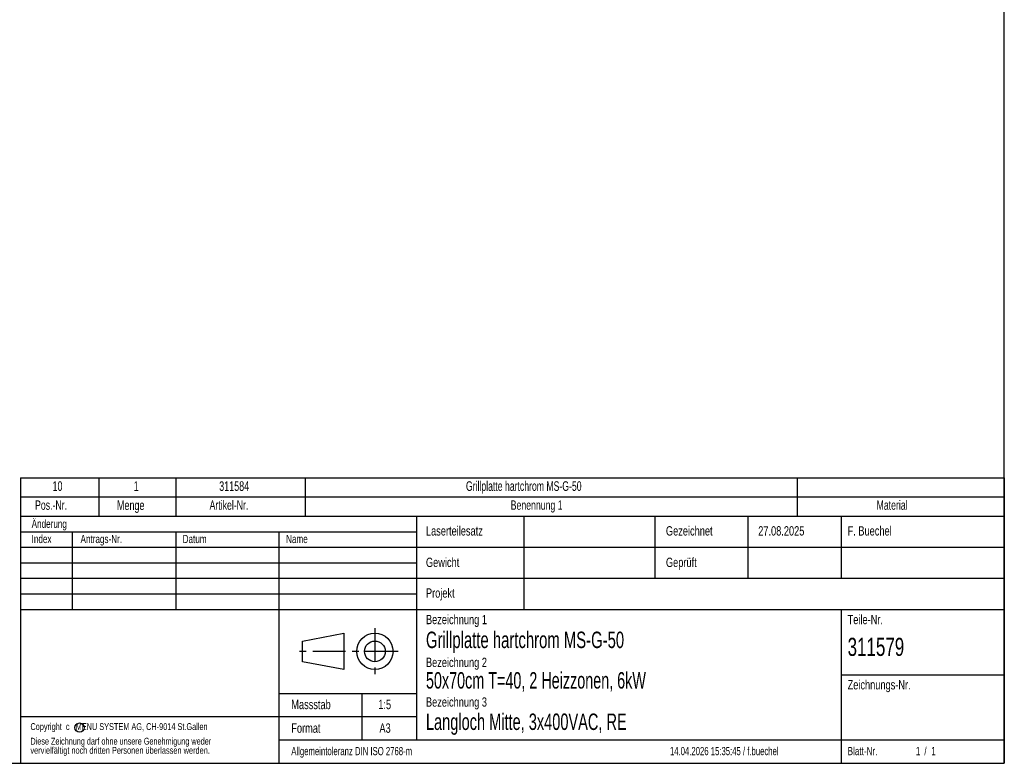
# Model space of a CAD drawing. Extents: x 24 to 2074, y 25 to 1460.
# Tile 6 of 11: x 1123 to 2074, y 25 to 742. Entities that reach past the tile are written whole.
import ezdxf
from ezdxf.enums import TextEntityAlignment as Align

# ---------------------------------------------------------------- set-up
doc = ezdxf.new("R2010")
doc.units = 0
doc.header["$LTSCALE"] = 5
doc.linetypes.add('CENTER', pattern=[10.16, 6.35, -1.27, 1.27, -1.27])
doc.layers.get('0').update_dxf_attribs({"linetype": 'CONTINUOUS'})
doc.layers.add('LAYER3', color=4, linetype='CONTINUOUS')

# ---------------------------------------------------------------- blocks, each defined once
blk = doc.blocks.new('SW_TABLEANNOTATION_0')
at = {"color": 0, "linetype": 'CONTINUOUS'}
for p, q in [((0, 18.5), (0, 0)), ((0, 18.5), (75.58, 18.5)), ((75.58, 18.5), (75.58, 0)), ((75.58, 18.5), (149.98, 18.5)), ((149.98, 18.5), (149.98, 0)), ((149.98, 18.5), (274.98, 18.5)), ((274.98, 18.5), (274.98, 0)), ((274.98, 18.5), (749.98, 18.5)), ((749.98, 18.5), (749.98, 0)), ((749.98, 18.5), (949.98, 18.5)), ((949.98, 18.5), (949.98, 0)), ((0, 0), (0, -18.5)), ((0, 0), (75.58, 0)), ((75.58, 0), (75.58, -18.5)), ((75.58, 0), (149.98, 0)), ((149.98, 0), (149.98, -18.5)), ((149.98, 0), (274.98, 0)), ((274.98, 0), (274.98, -18.5)), ((274.98, 0), (749.98, 0)), ((749.98, 0), (749.98, -18.5)), ((749.98, 0), (949.98, 0)), ((949.98, 0), (949.98, -18.5)), ((0, -18.5), (75.58, -18.5)), ((75.58, -18.5), (149.98, -18.5)), ((149.98, -18.5), (274.98, -18.5)), ((274.98, -18.5), (749.98, -18.5)), ((749.98, -18.5), (949.98, -18.5))]:
    blk.add_line(p, q, dxfattribs=at)
for s, height, width, p in [('10', 9.26, 0.7, (30.93, 3.08)), ('1', 9.26, 0.7, (109.35, 3.08)), ('311584', 9.26, 0.7, (191.9, 3.08)), ('Grillplatte hartchrom MS-G-50', 9.2604, 0.675862, (430.17, 3.08)), ('Pos.-Nr.', 9, 0.7, (14.09, -15.06)), ('Menge', 9.26, 0.7, (93.23, -15.42)), ('Artikel-Nr.', 9, 0.7, (182.6, -15.06)), ('Benennung 1', 9, 0.7, (473.34, -15.06)), ('Material', 9, 0.7, (826.62, -15.06))]:
    blk.add_text(s, height=height, dxfattribs=dict(at, width=width)).set_placement(p, align=Align.BOTTOM_LEFT)

msp = doc.modelspace()

# ---------------------------------------------------------------- linework, layer by layer
at = {"color": 7, "linetype": 'CONTINUOUS'}
for p, q in [((2074, 25), (2074, 1460)), ((24, 25), (2074, 25))]:
    msp.add_line(p, q, dxfattribs=at)
at = {"color": 179, "linetype": 'CONTINUOUS'}
for p, q in [((1124, 263.5), (2074, 263.5)), ((1124, 263.5), (1124, 25)), ((1506.5, 263.5), (1506.5, 47.5)), ((1610, 263.5), (1610, 173.5)), ((1736.5, 263.5), (1736.5, 203.5)), ((1826.5, 263.5), (1826.5, 203.5)), ((1916.5, 263.5), (1916.5, 203.5)), ((2074, 263.5), (2074, 25)), ((1124, 248.5), (1506.5, 248.5)), ((1174, 248.5), (1174, 173.5)), ((1274, 248.5), (1274, 173.5)), ((1373.5, 248.5), (1373.5, 25)), ((1124, 233.5), (2074, 233.5)), ((1124, 218.5), (1506.5, 218.5)), ((1124, 203.5), (2074, 203.5)), ((1124, 188.5), (1506.5, 188.5)), ((1124, 173.5), (2074, 173.5)), ((1916.5, 173.5), (1916.5, 25)), ((1396.25, 143), (1436.25, 150.5)), ((1396.25, 123), (1396.25, 143)), ((1436.25, 150.5), (1436.25, 115.5)), ((1436.25, 115.5), (1396.25, 123)), ((1916.5, 110.5), (2074, 110.5)), ((1373.5, 92.5), (1506.5, 92.5)), ((1453.5, 92.5), (1453.5, 47.5)), ((1124, 70), (1506.5, 70)), ((1373.5, 47.5), (2074, 47.5)), ((1124, 25), (2074, 25))]:
    msp.add_line(p, q, dxfattribs=at)
at = {"color": 179, "linetype": 'CENTER'}
for p, q in [((1466.25, 155.5), (1466.25, 110.5)), ((1488.75, 133), (1391.25, 133))]:
    msp.add_line(p, q, dxfattribs=at)
at = {"color": 179, "linetype": 'CONTINUOUS'}
for centre, radius in [((1466.25, 133), 17.5), ((1466.25, 133), 10), ((1181.134, 59.391), 4.5)]:
    msp.add_circle(centre, radius, dxfattribs=at)

# ---------------------------------------------------------------- block references
msp.add_blockref('SW_TABLEANNOTATION_0', (1124.017, 282), dxfattribs=at)

# ---------------------------------------------------------------- texts
at = {"layer": 'LAYER3', "color": 4, "linetype": 'CONTINUOUS'}
for s, height, width, p in [('Änderung', 7.9375, 0.738397, (1134.834, 249.758)), ('Laserteilesatz', 9.017, 0.738397, (1515.551, 242.058)), ('Gezeichnet', 9.017, 0.738397, (1747.283, 242.058)), ('27.08.2025', 9.017, 0.738397, (1836.38, 242.058)), ('F. Buechel', 9.017, 0.738397, (1922.698, 242.058)), ('Index', 7.9375, 0.738397, (1134.834, 235.109)), ('Antrags-Nr.', 7.9375, 0.738397, (1182.022, 235.109)), ('Datum', 7.9375, 0.738397, (1280.627, 235.109)), ('Name', 7.9375, 0.738397, (1380.485, 235.109)), ('Gewicht', 9.017, 0.738397, (1515.551, 211.682)), ('Geprüft', 9.017, 0.738397, (1747.283, 211.682)), ('Projekt', 9.017, 0.738397, (1515.551, 182.078)), ('Bezeichnung 1', 9.017, 0.738397, (1515.551, 156.528)), ('Teile-Nr.', 9.017, 0.738397, (1922.698, 156.528)), ('Grillplatte hartchrom MS-G-50', 15.875, 0.675862, (1515.551, 131.42)), ('311579', 17.5, 0.7, (1922.698, 123.365)), ('Bezeichnung 2', 9.017, 0.738397, (1515.551, 115.186)), ('50x70cm T=40, 2 Heizzonen, 6kW', 15.875, 0.653333, (1515.551, 92.325)), ('Zeichnungs-Nr.', 9.017, 0.738397, (1922.698, 93.578)), ('Massstab', 9.017, 0.738397, (1385.529, 74.537)), ('1:5', 9.017, 0.738397, (1469.548, 74.537)), ('Bezeichnung 3', 9.017, 0.738397, (1515.551, 76.921)), ('Langloch Mitte, 3x400VAC, RE', 15.875, 0.6625, (1515.551, 52.396)), ('Copyright  c   MENU SYSTEM AG, CH-9014 St.Gallen', 6.61458, 0.669172, (1133.649, 55.126)), ('Format', 9.017, 0.738397, (1385.529, 51.742)), ('A3', 9.017, 0.738397, (1470.638, 51.742)), ('Diese Zeichnung darf ohne unsere Genehmigung weder', 6.61458, 0.694093, (1133.649, 41.015)), ('vervielfältigt noch dritten Personen überlassen werden.', 6.61458, 0.704833, (1133.649, 32.196)), ('Allgemeintoleranz DIN ISO 2768-m', 7.9375, 0.703784, (1385.529, 30.429)), ('14.04.2026 15:35:45 / f.buechel', 7.9375, 0.702668, (1751.131, 30.429)), ('Blatt-Nr.', 7.9375, 0.738397, (1922.698, 30.429)), ('1', 7.938, 0.738397, (1988.558, 30.429)), ('/', 7.938, 0.738397, (1996.797, 30.429)), ('1', 7.938, 0.738397, (2003.437, 30.429))]:
    msp.add_text(s, height=height, dxfattribs=dict(at, width=width)).set_placement(p, align=Align.BOTTOM_LEFT)

doc.saveas('drawing.dxf')
